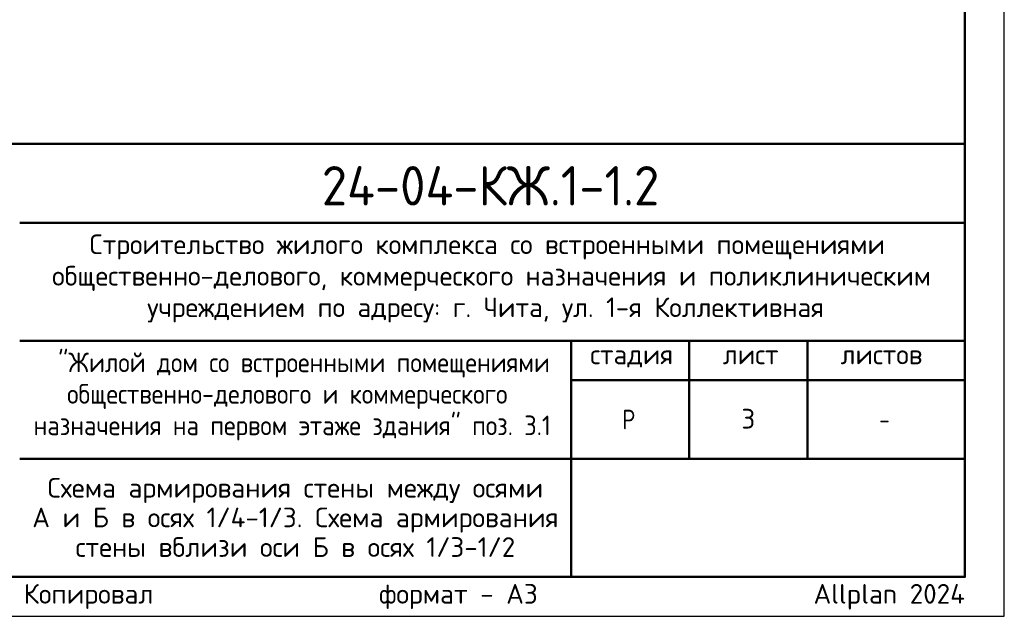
# Model space of a CAD drawing. Header units: millimetres. Extents: x 0 to 42000, y 0 to 29700.
# Tile 7 of 13: x 29500 to 42000, y 0 to 7579. Entities that reach past the tile are written whole.
import ezdxf

# ---------------------------------------------------------------- set-up
doc = ezdxf.new("R2010")
doc.units = ezdxf.units.MM
doc.layers.add('Standard', color=7, linetype='Continuous', lineweight=25)
doc.layers.add('Надписи', color=7, linetype='Continuous', lineweight=25)
doc.styles.add('ISOCPEUR', font='txt')

msp = doc.modelspace()

# ---------------------------------------------------------------- linework, layer by layer
at = {"layer": 'Standard', "color": 7, "linetype": 'Continuous', "lineweight": 50, "transparency": 33554687}
for p, q in [((23000, 6000), (41500, 6000)), ((29500, 5000), (41500, 5000)), ((29500, 3500), (41500, 3500)), ((36500, 2000), (36500, 3500)), ((38000, 2000), (38000, 3500)), ((39500, 2000), (39500, 3500)), ((36500, 3000), (41500, 3000)), ((29500, 2000), (41500, 2000)), ((36500, 500), (36500, 2000)), ((36500, 500), (36500, 2000))]:
    msp.add_line(p, q, dxfattribs=at)
at = {"layer": 'Standard', "color": 7, "linetype": 'Continuous', "lineweight": 25, "transparency": 33554687}
for p, q in [((41500, 500), (41500, 6000)), ((23000, 500), (41500, 500)), ((23000, 500), (41500, 500)), ((23000, 500), (41500, 500))]:
    msp.add_line(p, q, dxfattribs=at)
msp.add_lwpolyline([(0, 0), (42000, 0), (42000, 29700), (0, 29700), (0, 0)], close=True, dxfattribs=at)
at = {"layer": 'Standard', "color": 7, "linetype": 'Continuous', "lineweight": 50, "transparency": 33554687}
msp.add_lwpolyline([(2000, 29200), (41500, 29200), (41500, 500), (2000, 500), (2000, 29200)], close=True, dxfattribs=at)
at = {"layer": 'Standard', "color": 7, "linetype": 'Continuous', "lineweight": 13, "transparency": 33554687}
for points in [[(41500, 29200), (2000, 29200), (2000, 6000), (41500, 6000), (41500, 29200)], [(41500, 29200), (23000, 29200), (23000, 6000), (41500, 6000), (41500, 29200)]]:
    msp.add_lwpolyline(points, dxfattribs=at)
at = {"layer": 'Standard', "color": 7, "linetype": 'Continuous', "lineweight": 25, "transparency": 33554687}
msp.add_lwpolyline([(41500, 6000), (23000, 6000), (23000, 500), (41500, 500), (41500, 6000)], dxfattribs=at)

# ---------------------------------------------------------------- texts
at = {"layer": 'Standard', "color": 7, "linetype": 'Continuous', "lineweight": 50, "transparency": 33554687, "insert": (33335, 5218), "char_height": 500, "width": 4831.97, "attachment_point": 7, "style": 'ISOCPEUR'}
msp.add_mtext('\\W0.94;24-04-КЖ.1-1.2', dxfattribs=at)
at = {"layer": 'Standard', "color": 7, "linetype": 'Continuous', "lineweight": 25, "transparency": 33554687, "char_height": 250, "attachment_point": 7, "style": 'ISOCPEUR'}
for s, insert, width in [('\\W0.99;Строительство жилого комплекса со встроенными помещениями', (30388, 4533), 10343.94), ('\\W0.99;общественно-делового, коммерческого назначения и поликлиническим', (29912, 4133), 11292.27), ('\\W0.99;учреждением по адресу: г. Чита, ул. 1-я Коллективная', (31119, 3733), 8881.18), ('\\W0.90;"Жилой дом со встроенными помещениями', (29989, 3033), 6132.51), ('\\W0.90;общественно-делового и коммерческого', (30102, 2633), 5904.55), ('\\W0.99;стадия    лист     листов', (36743, 3162), 4372.59), ('\\W0.90;назначения на первом этаже здания" поз. 3.1', (29676, 2233), 6756.08), ('\\W0.80;Р', (37150, 2375), 299.86), ('\\W0.78;-', (40412, 2375), 272.01)]:
    msp.add_mtext(s, dxfattribs=dict(at, insert=insert, width=width))
at = {"layer": 'Standard', "color": 7, "linetype": 'Continuous', "lineweight": 25, "transparency": 33554687, "insert": (33000, 1758), "char_height": 250, "width": 6741.88, "attachment_point": 2, "line_spacing_factor": 0.903614}
msp.add_mtext('\\A1;{\\fISOCPEUR|i0|b0;\\H250.000000;\\W1.000000;\\C7;Схема армирования стены между осями}\\P{\\fISOCPEUR|i0|b0;\\H250.000000;\\W1.000000;\\C7;А и Б в осях 1/4-1/3. Схема армирования}\\P{\\fISOCPEUR|i0|b0;\\H250.000000;\\W1.000000;\\C7;стены вблизи оси Б в осях 1/3-1/2}\\P', dxfattribs=at)
at = {"layer": 'Standard', "color": 8, "linetype": 'Continuous', "lineweight": 13, "transparency": 33554687, "insert": (41500, 248), "char_height": 250, "width": 11749.46, "attachment_point": 6, "style": 'ISOCPEUR'}
msp.add_mtext('\\A1;{\\fISOCPEUR|i0|b0;\\H250.000000;\\W1.000000;\\C8;Копировал                  формат - А3                      Allplan 2024}\\P', dxfattribs=at)
at = {"layer": 'Надписи', "color": 7, "linetype": 'Continuous', "lineweight": 13, "transparency": 33554687, "insert": (38750, 2510), "char_height": 250, "width": 272.22, "attachment_point": 5, "style": 'ISOCPEUR'}
msp.add_mtext('\\A1;{\\fISOCPEUR|i0|b0;\\H250.000000;\\W1.000000;\\C7;3}\\P', dxfattribs=at)

doc.saveas('drawing.dxf')
